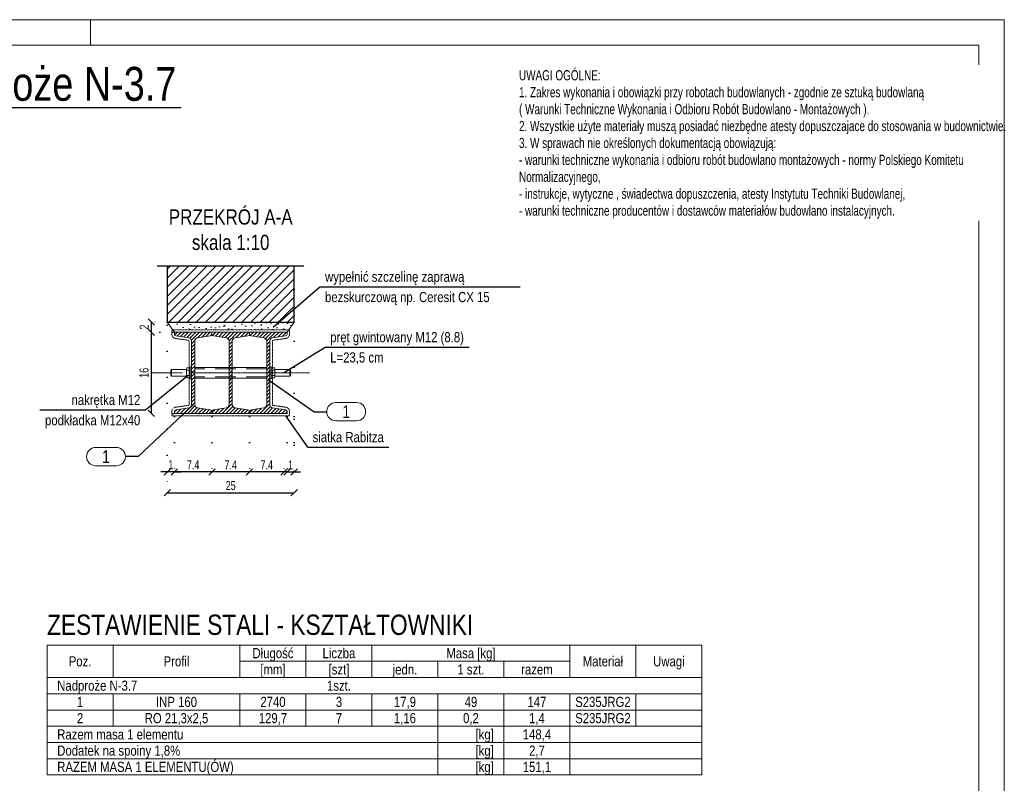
# Model space of a CAD drawing. Header units: millimetres. Extents: x 11149 to 111407, y -107619 to -23630.
# Tile 74 of 245: x 21517 to 22002, y -36736 to -36360. Entities that reach past the tile are written whole.
import ezdxf
from ezdxf.enums import TextEntityAlignment as Align

# ---------------------------------------------------------------- set-up
doc = ezdxf.new("R2010")
doc.units = ezdxf.units.MM
doc.header["$LTSCALE"] = 2
for name, pattern in [('CENTER2', [28.575, 19.05, -3.175, 3.175, -3.175]), ('DOT', [6.35, 0, -6.35]), ('HIDDEN', [9.525, 6.35, -3.175])]:
    doc.linetypes.add(name, pattern=pattern)
doc.layers.get('0').update_dxf_attribs({"plot": 0})
doc.layers.get('Defpoints').update_dxf_attribs({"color": 1})
for name, color, linetype, lineweight in [('e-cad_252', 252, 'HIDDEN', 9), ('e-cad_cienkie', 1, 'Continuous', 9), ('e-cad_kontur', 2, 'Continuous', 25), ('e-cad_opisy', 7, 'Continuous', 9), ('e-cad_osie', 22, 'CENTER2', 9), ('e-cad_stal_kontur', 222, 'Continuous', 20), ('e-cad_stal_ukryte', 222, 'HIDDEN', 9), ('e-cad_stal_wypelnienia', 224, 'Continuous', 9), ('e-cad_wymiary', 4, 'Continuous', 9), ('Opisy', 7, 'Continuous', 13)]:
    doc.layers.add(name, color=color, linetype=linetype, lineweight=lineweight)
doc.layers.add('e-cad_ukryte', color=30, linetype='HIDDEN')
doc.styles.add('e-cad_1', font='arial.ttf', dxfattribs={"width": 0.7})
doc.styles.add('e-cad_2', font='arial.ttf', dxfattribs={"width": 0.8})
doc.dimstyles.new('e-cad_1_10_[cm]', dxfattribs={"dimtxt": 1.8, "dimasz": 1.25, "dimexe": 1.25, "dimexo": 0.625, "dimgap": 0.5, "dimtad": 1, "dimdec": 0, "dimrnd": 1, "dimzin": 1, "dimtxsty": 'e-cad_1', "dimblk": 'OBLIQUE', "dimcen": 2.5, "dimclrd": 256, "dimclre": 252, "dimclrt": 7, "dimadec": 0, "dimazin": 0, "dimtfac": 1, "dimtix": 1, "dimtmove": 2, "dimatfit": 3, "dimldrblk": 'NONE', "dimfxl": 60, "dimfxlon": 1, "dimarcsym": 0})
doc.dimstyles.new('e-cad_1_25_10[cm]', dxfattribs={"dimscale": 2.5, "dimtxt": 1.8, "dimasz": 1.25, "dimexe": 1.25, "dimexo": 0.625, "dimgap": 0.5, "dimtad": 1, "dimdec": 0, "dimlfac": 0.4, "dimrnd": 1, "dimzin": 1, "dimtxsty": 'e-cad_1', "dimblk": 'OBLIQUE', "dimcen": 2.5, "dimclrd": 30, "dimclre": 252, "dimclrt": 7, "dimadec": 0, "dimazin": 0, "dimtfac": 1, "dimtix": 1, "dimtmove": 2, "dimatfit": 3, "dimfxl": 60, "dimfxlon": 1, "dimarcsym": 0})
doc.dimstyles.new('e-cad_1_25_[cm]', dxfattribs={"dimscale": 2.5, "dimtxt": 1.8, "dimasz": 1.25, "dimexe": 1.25, "dimexo": 0.625, "dimgap": 0.5, "dimtad": 1, "dimdec": 0, "dimrnd": 1, "dimzin": 1, "dimtxsty": 'e-cad_1', "dimblk": 'OBLIQUE', "dimcen": 2.5, "dimclrd": 256, "dimclre": 252, "dimclrt": 7, "dimadec": 0, "dimazin": 0, "dimtfac": 1, "dimtix": 1, "dimtmove": 2, "dimatfit": 3, "dimldrblk": 'NONE', "dimfxl": 60, "dimfxlon": 1, "dimarcsym": 0})

# ---------------------------------------------------------------- blocks, each defined once
blk = doc.blocks.new('A3_poziom')
at = {"ltscale": 0.8}
blk.add_line((240, 292), (240, 297), dxfattribs=at)
for points in [[(0, 0), (420, 0), (420, 297), (0, 297)], [(30, 5), (415, 5), (415, 292), (30, 292)]]:
    blk.add_lwpolyline(points, close=True)
blk = doc.blocks.new('_OBLIQUE')
at = {"color": 0, "linetype": 'ByBlock', "lineweight": -2}
blk.add_line((-0.5, -0.5), (0.5, 0.5), dxfattribs=at)
blk = doc.blocks.new('e-cad_StalOpisNiezliczalny_1')
at = {"layer": 'e-cad_cienkie', "ltscale": 0.4}
blk.add_lwpolyline([(5.87, 1.8), (1.78, 1.8, 0.991311), (1.78, -1.8), (5.87, -1.8, 0.991311)], format="xyb", close=True, dxfattribs=at)
at = {"layer": 'e-cad_opisy', "color": 9, "ltscale": 0.04, "style": 'e-cad_1', "width": 0.8}
blk.add_attdef('NR', text='', height=2.5, dxfattribs=at).set_placement((3.83, 0), align=Align.MIDDLE_CENTER)
blk = doc.blocks.new('*D2452')
at = {"layer": 'Defpoints', "color": 0, "ltscale": 0.5}
for p in [(21648.64, -36554.02), (21652.14, -36553.95), (21652.14, -36582.84)]:
    blk.add_point(p, dxfattribs=at)
at = {"layer": 'e-cad_wymiary', "color": 252, "linetype": 'DOT', "lineweight": -2}
for p, q in [((21648.64, -36555.58), (21648.64, -36585.96)), ((21652.14, -36555.51), (21652.14, -36585.96))]:
    blk.add_line(p, q, dxfattribs=at)
at = {"layer": 'e-cad_wymiary', "color": 30, "lineweight": -2}
for p, q in [((21648.64, -36582.84), (21645.52, -36582.84)), ((21648.64, -36582.84), (21652.14, -36582.84)), ((21652.14, -36582.84), (21655.27, -36582.84))]:
    blk.add_line(p, q, dxfattribs=at)
at = {"layer": 'e-cad_wymiary', "color": 30, "lineweight": -2, "ltscale": 0.5, "xscale": 3.125, "yscale": 3.125, "zscale": 3.125}
blk.add_blockref('_OBLIQUE', (21648.64, -36582.84), dxfattribs=at)
at = {"layer": 'e-cad_wymiary', "color": 30, "lineweight": -2, "ltscale": 0.5, "xscale": 3.125, "yscale": 3.125, "zscale": 3.125, "rotation": 180}
blk.add_blockref('_OBLIQUE', (21652.14, -36582.84), dxfattribs=at)
at = {"layer": 'e-cad_wymiary', "color": 7, "ltscale": 0.5, "insert": (21650.39, -36579.33), "char_height": 4.5, "attachment_point": 5, "style": 'e-cad_1'}
blk.add_mtext('1', dxfattribs=at)
blk = doc.blocks.new('*D2453')
at = {"layer": 'Defpoints', "color": 0, "ltscale": 0.5}
for p in [(21652.14, -36491.24), (21589.64, -36509.02), (21652.14, -36593.1)]:
    blk.add_point(p, dxfattribs=at)
at = {"layer": 'e-cad_wymiary', "color": 252, "linetype": 'DOT', "lineweight": -2}
for p, q in [((21652.14, -36492.8), (21652.14, -36596.23)), ((21589.64, -36510.58), (21589.64, -36596.23))]:
    blk.add_line(p, q, dxfattribs=at)
at = {"layer": 'e-cad_wymiary', "color": 30, "lineweight": -2}
blk.add_line((21589.64, -36593.1), (21652.14, -36593.1), dxfattribs=at)
at = {"layer": 'e-cad_wymiary', "color": 30, "lineweight": -2, "ltscale": 0.5, "xscale": 3.125, "yscale": 3.125, "zscale": 3.125, "rotation": 180}
blk.add_blockref('_OBLIQUE', (21589.64, -36593.1), dxfattribs=at)
at = {"layer": 'e-cad_wymiary', "color": 30, "lineweight": -2, "ltscale": 0.5, "xscale": 3.125, "yscale": 3.125, "zscale": 3.125}
blk.add_blockref('_OBLIQUE', (21652.14, -36593.1), dxfattribs=at)
at = {"layer": 'e-cad_wymiary', "color": 7, "ltscale": 0.5, "insert": (21620.89, -36589.56), "char_height": 4.5, "attachment_point": 5, "style": 'e-cad_1'}
blk.add_mtext('25', dxfattribs=at)
blk = doc.blocks.new('*D2454')
at = {"layer": 'Defpoints', "color": 0, "ltscale": 0.5}
for p in [(21593.14, -36554.02), (21611.64, -36554.02), (21593.14, -36582.84)]:
    blk.add_point(p, dxfattribs=at)
at = {"layer": 'e-cad_wymiary', "color": 252, "linetype": 'DOT', "lineweight": -2}
for p, q in [((21593.14, -36555.58), (21593.14, -36585.96)), ((21611.64, -36555.58), (21611.64, -36585.96))]:
    blk.add_line(p, q, dxfattribs=at)
at = {"layer": 'e-cad_wymiary', "color": 30, "lineweight": -2}
blk.add_line((21611.64, -36582.84), (21593.14, -36582.84), dxfattribs=at)
at = {"layer": 'e-cad_wymiary', "color": 30, "lineweight": -2, "ltscale": 0.5, "xscale": 3.125, "yscale": 3.125, "zscale": 3.125, "rotation": 180}
blk.add_blockref('_OBLIQUE', (21593.14, -36582.84), dxfattribs=at)
at = {"layer": 'e-cad_wymiary', "color": 30, "lineweight": -2, "ltscale": 0.5, "xscale": 3.125, "yscale": 3.125, "zscale": 3.125}
blk.add_blockref('_OBLIQUE', (21611.64, -36582.84), dxfattribs=at)
at = {"layer": 'e-cad_wymiary', "color": 7, "ltscale": 0.5, "insert": (21602.39, -36579.34), "char_height": 4.5, "attachment_point": 5, "style": 'e-cad_1'}
blk.add_mtext('7.4', dxfattribs=at)
blk = doc.blocks.new('*D2455')
at = {"layer": 'Defpoints', "color": 0, "ltscale": 0.5}
for p in [(21589.64, -36509.02), (21593.14, -36554.02), (21589.64, -36582.84)]:
    blk.add_point(p, dxfattribs=at)
at = {"layer": 'e-cad_wymiary', "color": 252, "linetype": 'DOT', "lineweight": -2}
for p, q in [((21589.64, -36510.58), (21589.64, -36585.96)), ((21593.14, -36555.58), (21593.14, -36585.96))]:
    blk.add_line(p, q, dxfattribs=at)
at = {"layer": 'e-cad_wymiary', "color": 30, "lineweight": -2}
for p, q in [((21589.64, -36582.84), (21586.52, -36582.84)), ((21593.14, -36582.84), (21589.64, -36582.84)), ((21593.14, -36582.84), (21596.27, -36582.84))]:
    blk.add_line(p, q, dxfattribs=at)
at = {"layer": 'e-cad_wymiary', "color": 30, "lineweight": -2, "ltscale": 0.5, "xscale": 3.125, "yscale": 3.125, "zscale": 3.125}
blk.add_blockref('_OBLIQUE', (21589.64, -36582.84), dxfattribs=at)
at = {"layer": 'e-cad_wymiary', "color": 30, "lineweight": -2, "ltscale": 0.5, "xscale": 3.125, "yscale": 3.125, "zscale": 3.125, "rotation": 180}
blk.add_blockref('_OBLIQUE', (21593.14, -36582.84), dxfattribs=at)
at = {"layer": 'e-cad_wymiary', "color": 7, "ltscale": 0.5, "insert": (21591.39, -36579.33), "char_height": 4.5, "attachment_point": 5, "style": 'e-cad_1'}
blk.add_mtext('1', dxfattribs=at)
blk = doc.blocks.new('*D2456')
at = {"layer": 'Defpoints', "color": 0, "ltscale": 0.5}
for p in [(21611.64, -36554.02), (21630.14, -36554.02), (21611.64, -36582.84)]:
    blk.add_point(p, dxfattribs=at)
at = {"layer": 'e-cad_wymiary', "color": 252, "linetype": 'DOT', "lineweight": -2}
for p, q in [((21611.64, -36555.58), (21611.64, -36585.96)), ((21630.14, -36555.58), (21630.14, -36585.96))]:
    blk.add_line(p, q, dxfattribs=at)
at = {"layer": 'e-cad_wymiary', "color": 30, "lineweight": -2}
blk.add_line((21630.14, -36582.84), (21611.64, -36582.84), dxfattribs=at)
at = {"layer": 'e-cad_wymiary', "color": 30, "lineweight": -2, "ltscale": 0.5, "xscale": 3.125, "yscale": 3.125, "zscale": 3.125, "rotation": 180}
blk.add_blockref('_OBLIQUE', (21611.64, -36582.84), dxfattribs=at)
at = {"layer": 'e-cad_wymiary', "color": 30, "lineweight": -2, "ltscale": 0.5, "xscale": 3.125, "yscale": 3.125, "zscale": 3.125}
blk.add_blockref('_OBLIQUE', (21630.14, -36582.84), dxfattribs=at)
at = {"layer": 'e-cad_wymiary', "color": 7, "ltscale": 0.5, "insert": (21620.89, -36579.34), "char_height": 4.5, "attachment_point": 5, "style": 'e-cad_1'}
blk.add_mtext('7.4', dxfattribs=at)
blk = doc.blocks.new('*D2457')
at = {"layer": 'Defpoints', "color": 0, "ltscale": 0.5}
for p in [(21630.14, -36554.02), (21630.14, -36582.84), (21647.14, -36582.84)]:
    blk.add_point(p, dxfattribs=at)
at = {"layer": 'e-cad_wymiary', "color": 252, "linetype": 'DOT', "lineweight": -2}
for p, q in [((21630.14, -36555.58), (21630.14, -36585.96)), ((21647.14, -36581.28), (21647.14, -36579.71))]:
    blk.add_line(p, q, dxfattribs=at)
at = {"layer": 'e-cad_wymiary', "color": 30, "lineweight": -2}
blk.add_line((21647.14, -36582.84), (21630.14, -36582.84), dxfattribs=at)
at = {"layer": 'e-cad_wymiary', "color": 30, "lineweight": -2, "ltscale": 0.5, "xscale": 3.125, "yscale": 3.125, "zscale": 3.125, "rotation": 180}
blk.add_blockref('_OBLIQUE', (21630.14, -36582.84), dxfattribs=at)
at = {"layer": 'e-cad_wymiary', "color": 30, "lineweight": -2, "ltscale": 0.5, "xscale": 3.125, "yscale": 3.125, "zscale": 3.125}
blk.add_blockref('_OBLIQUE', (21647.14, -36582.84), dxfattribs=at)
at = {"layer": 'e-cad_wymiary', "color": 7, "ltscale": 0.5, "insert": (21638.64, -36579.34), "char_height": 4.5, "attachment_point": 5, "style": 'e-cad_1'}
blk.add_mtext('7.4', dxfattribs=at)
blk = doc.blocks.new('*D2458')
at = {"layer": 'Defpoints', "color": 0, "ltscale": 0.5}
for p in [(21581.8, -36514.02), (21606.97, -36514.02), (21606.97, -36554.02)]:
    blk.add_point(p, dxfattribs=at)
at = {"layer": 'e-cad_wymiary', "color": 252, "linetype": 'DOT', "lineweight": -2}
for p, q in [((21605.41, -36514.02), (21578.67, -36514.02)), ((21605.41, -36554.02), (21578.67, -36554.02))]:
    blk.add_line(p, q, dxfattribs=at)
at = {"layer": 'e-cad_wymiary', "color": 30, "lineweight": -2}
blk.add_line((21581.8, -36554.02), (21581.8, -36514.02), dxfattribs=at)
at = {"layer": 'e-cad_wymiary', "color": 30, "lineweight": -2, "ltscale": 0.5, "xscale": 3.125, "yscale": 3.125, "zscale": 3.125}
for p, rotation in [((21581.8, -36514.02), 90), ((21581.8, -36554.02), 270)]:
    blk.add_blockref('_OBLIQUE', p, dxfattribs=dict(at, rotation=rotation))
at = {"layer": 'e-cad_wymiary', "color": 7, "ltscale": 0.5, "insert": (21578.25, -36534.02), "char_height": 4.5, "attachment_point": 5, "rotation": 90, "style": 'e-cad_1'}
blk.add_mtext('16', dxfattribs=at)
blk = doc.blocks.new('*D2459')
at = {"layer": 'Defpoints', "color": 0, "ltscale": 0.5}
for p in [(21581.8, -36509.02), (21598.08, -36509.02), (21606.97, -36514.02)]:
    blk.add_point(p, dxfattribs=at)
at = {"layer": 'e-cad_wymiary', "color": 252, "linetype": 'DOT', "lineweight": -2, "ltscale": 0.5}
for p, q in [((21596.51, -36509.02), (21578.67, -36509.02)), ((21605.41, -36514.02), (21578.67, -36514.02))]:
    blk.add_line(p, q, dxfattribs=at)
at = {"layer": 'e-cad_wymiary', "color": 30, "lineweight": -2, "ltscale": 0.5}
blk.add_line((21581.8, -36514.02), (21581.8, -36509.02), dxfattribs=at)
at = {"layer": 'e-cad_wymiary', "color": 30, "lineweight": -2, "ltscale": 0.5, "xscale": 3.125, "yscale": 3.125, "zscale": 3.125}
for p, rotation in [((21581.8, -36509.02), 90), ((21581.8, -36514.02), 270)]:
    blk.add_blockref('_OBLIQUE', p, dxfattribs=dict(at, rotation=rotation))
at = {"layer": 'e-cad_wymiary', "color": 7, "ltscale": 0.5, "insert": (21578.29, -36511.52), "char_height": 4.5, "attachment_point": 5, "rotation": 90, "style": 'e-cad_1'}
blk.add_mtext('2', dxfattribs=at)
blk = doc.blocks.new('e-cad_ZelbetPozycja')
at = {"layer": 'e-cad_opisy', "ltscale": 0.04, "style": 'e-cad_1', "width": 0.8}
for tag, p, height in [('OPIS_1', (0, 1.33), 6.67), ('OPIS_2', (0, -5.33), 4), ('OPIS_4', (16, -5.33), 4), ('OPIS_3', (0, -9.33), 2.67)]:
    blk.add_attdef(tag, p, '', height=height, dxfattribs=at)
at = {"layer": 'e-cad_opisy', "ltscale": 0.04, "style": 'e-cad_1', "width": 0.8, "flags": 1}
for tag, p in [('POZYCJA', (0, -20)), ('ILOSC', (0, -26.67)), ('DODATEK', (0, -33.33))]:
    blk.add_attdef(tag, p, '', height=4, dxfattribs=at)
blk = doc.blocks.new('_None')

msp = doc.modelspace()

# ---------------------------------------------------------------- hatches: boundary and pattern name
at = {"layer": 'e-cad_252', "ltscale": 10}
h = msp.add_hatch(dxfattribs=at)
h.set_pattern_fill('ANSI31', color=256, angle=360)
h.set_pattern_definition([(45, (17348.7083, -36215.735), (-2.245064, 2.245064), [])])
h.paths.add_polyline_path([(21589.64, -36481.27), (21589.64, -36509.02), (21652.14, -36509.02), (21652.14, -36481.27)])
at = {"layer": 'e-cad_252', "ltscale": 0.8}
h = msp.add_hatch(dxfattribs=at)
h.set_pattern_fill('CONC', color=256, scale=0.625, angle=30)
h.set_pattern_definition([(30, (12073.433, -40338.94), (-7.9375, 13.748153), [0, -15.875]), (30, (12076.349, -40343.672), (-7.9375, 13.748153), [0, -15.875]), (30, (12072.475, -40336.01), (-7.9375, 13.748153), [0, -15.875]), (8.1986, (12067.7869, -40344.3997), (49.1819629, 10.0643501), [1.709785, -83.77971]), (246.8699, (12069.4792, -40344.156), (25.3694577, 51.3088076), [0.79375, -78.58125]), (160.6013, (12069.1674, -40344.8858), (116.36576442, -42.80140287), [1.463596, -144.896665]), (236.5651, (12065.583, -40349.155), (-5.8106313, -21.6856646), [0.35498, -35.142599]), (356.3099, (12065.3874, -40349.4512), (35.433811, 2.1268249), [0.57239, -56.66575]), (138.4349, (12065.9586, -40349.488), (-29.6231348, 19.5588252), [0.502015, -49.699148]), (255, (12075.176, -40345.45), (7.937502, -13.748158), [0.673513, -21.777119]), (30, (12075.001, -40346.1), (5.810653, 21.685653), [0.9525, -14.9225]), (165, (12075.826, -40345.624), (-13.748158, -7.937502), [0.673513, -21.777119]), (281.5651, (12068.446, -40337.6035), (-2.126872, 35.4337999), [0.502015, -49.699148]), (30, (12068.546, -40338.095), (5.810653, 21.685653), [0.79375, -15.08125]), (173.1301, (12069.2338, -40337.6984), (-57.1194597, 3.6838089), [0.79375, -78.58125]), (243.6901, (12061.08, -40341.673), (19.5587899, 29.6231681), [0.57239, -56.66575]), (11.5651, (12060.826, -40342.186), (-35.4337999, -2.126872), [1.00403, -49.197133]), (156.8699, (12061.8098, -40341.9847), (51.3088076, -25.3694577), [0.79375, -78.58125]), (30, (12065.384, -40339.921), (-7.9375, 13.748153), [0, -15.875]), (30, (12063.736, -40345.639), (-7.9375, 13.748153), [0, -15.875]), (30, (12070.522, -40348.503), (-7.9375, 13.748153), [0, -15.875]), (30, (12071.774, -40342.098), (-7.9375, 13.748153), [0, -15.875]), (30, (12066.437, -40342.063), (-7.9375, 13.748153), [0, -15.875]), (30, (12063.175, -40343.396), (-7.9375, 13.748153), [0, -15.875]), (30, (12064.888, -40343.507), (-7.9375, 13.748153), [0, -15.875]), (30, (12066.243, -40347.124), (-7.9375, 13.748153), [0, -15.875]), (30, (12062.626, -40348.479), (-7.9375, 13.748153), [0, -15.875]), (30, (12060.938, -40345.238), (-7.9375, 13.748153), [0, -15.875]), (30, (12058.78, -40342.451), (-7.9375, 13.748153), [0, -15.875]), (30, (12062.724, -40339.44), (-7.9375, 13.748153), [0, -15.875]), (30, (12065.431, -40337.144), (-7.9375, 13.748153), [0, -15.875]), (30, (12070.56, -40334.916), (-7.9375, 13.748153), [0, -15.875]), (30, (12069.721, -40341.083), (-7.9375, 13.748153), [0, -15.875]), (30, (12066.918, -40339.402), (-7.9375, 13.748153), [0, -15.875]), (30, (12071.828, -40345.366), (-7.9375, 13.748153), [0, -15.875]), (30, (12068.1, -40348.435), (-7.9375, 13.748153), [0, -15.875]), (30, (12073.971, -40349.078), (-7.9375, 13.748153), [0, -15.875]), (30, (12068.958, -40350.873), (-7.9375, 13.748153), [0, -15.875]), (30, (12064.796, -40353.825), (-7.9375, 13.748153), [0, -15.875]), (30, (12066.843, -40353.56), (-7.9375, 13.748153), [0, -15.875]), (30, (12065.87, -40351.556), (-7.9375, 13.748153), [0, -15.875]), (30, (12076.35, -40348.438), (-7.9375, 13.748153), [0, -15.875]), (30, (12074.746, -40341.848), (-7.9375, 13.748153), [0, -15.875]), (30, (12071.677, -40338.12), (-7.9375, 13.748153), [0, -15.875]), (30, (12071.068, -40351.67), (-7.9375, 13.748153), [0, -15.875])])
h.paths.add_polyline_path([(21589.64, -36509.02), (21592.27, -36512.77), (21649.52, -36512.77), (21652.14, -36509.02)])
at = {"layer": 'e-cad_stal_wypelnienia', "ltscale": 0.02}
h = msp.add_hatch(dxfattribs=at)
h.set_pattern_fill('ANSI31', color=256, scale=0.4, angle=360, style=0)
h.set_pattern_definition([(45, (-464.4338, -53528.0315), (-0.89802561, 0.89802561), [])])
edge = h.paths.add_edge_path()
edge.add_line((21593.14, -36554.02), (21593.14, -36553.12))
edge.add_ellipse((21594.1, -36553.12), major_axis=(-0.821, -0.497), ratio=1, start_angle=247.323, end_angle=328.323, ccw=False)
edge.add_line((21593.96, -36552.18), (21600.25, -36551.29))
edge.add_ellipse((21600.01, -36549.72), major_axis=(1.59, 0), ratio=1, start_angle=278.4848, end_angle=359.4848)
edge.add_line((21601.6, -36549.73), (21601.6, -36518.3))
edge.add_ellipse((21600.01, -36518.31), major_axis=(1.59, 0), ratio=1, start_angle=0.5152, end_angle=81.5152)
edge.add_line((21600.25, -36516.74), (21593.96, -36515.86))
edge.add_ellipse((21594.1, -36514.91), major_axis=(-0.959, -0.041), ratio=1, start_angle=358.0386, end_angle=439.0386, ccw=False)
edge.add_line((21593.14, -36514.92), (21593.14, -36514.02))
edge.add_line((21593.14, -36514.02), (21611.64, -36514.02))
edge.add_line((21611.64, -36514.02), (21611.64, -36514.92))
edge.add_ellipse((21610.68, -36514.91), major_axis=(-0.821, -0.497), ratio=1, start_angle=427.323, end_angle=508.323, ccw=False)
edge.add_line((21610.82, -36515.86), (21604.53, -36516.74))
edge.add_ellipse((21604.77, -36518.31), major_axis=(1.59, 0), ratio=1, start_angle=98.4848, end_angle=179.4848)
edge.add_line((21603.18, -36518.3), (21603.18, -36549.73))
edge.add_ellipse((21604.77, -36549.72), major_axis=(1.59, 0), ratio=1, start_angle=180.5152, end_angle=261.5152)
edge.add_line((21604.53, -36551.29), (21610.82, -36552.18))
edge.add_ellipse((21610.68, -36553.12), major_axis=(-0.959, -0.041), ratio=1, start_angle=538.0386, end_angle=619.0386, ccw=False)
edge.add_line((21611.64, -36553.12), (21611.64, -36554.02))
edge.add_line((21611.64, -36554.02), (21593.14, -36554.02))
h = msp.add_hatch(dxfattribs=at)
h.set_pattern_fill('ANSI31', color=256, scale=0.4, angle=180, style=0)
h.set_pattern_definition([(225, (-556.8536, -53528.0315), (0.89802561, -0.89802561), [])])
edge = h.paths.add_edge_path()
edge.add_line((21611.64, -36514.02), (21611.64, -36514.92))
edge.add_ellipse((21612.6, -36514.91), major_axis=(0.933, 0.228), ratio=1, start_angle=166.7782, end_angle=247.7782)
edge.add_line((21612.46, -36515.86), (21618.75, -36516.74))
edge.add_ellipse((21618.51, -36518.31), major_axis=(-1.59, 0), ratio=1, start_angle=180.5152, end_angle=261.5152, ccw=False)
edge.add_line((21620.1, -36518.3), (21620.1, -36549.73))
edge.add_ellipse((21618.51, -36549.72), major_axis=(-1.59, 0), ratio=1, start_angle=458.4848, end_angle=539.4848, ccw=False)
edge.add_line((21618.75, -36551.29), (21612.46, -36552.18))
edge.add_ellipse((21612.6, -36553.12), major_axis=(0.868, 0.41), ratio=1, start_angle=73.2323, end_angle=154.2323)
edge.add_line((21611.64, -36553.12), (21611.64, -36554.02))
edge.add_line((21611.64, -36554.02), (21630.14, -36554.02))
edge.add_line((21630.14, -36554.02), (21630.14, -36553.12))
edge.add_ellipse((21629.18, -36553.12), major_axis=(0.933, 0.228), ratio=1, start_angle=346.7782, end_angle=427.7782)
edge.add_line((21629.32, -36552.18), (21623.03, -36551.29))
edge.add_ellipse((21623.27, -36549.72), major_axis=(-1.59, 0), ratio=1, start_angle=360.5152, end_angle=441.5152, ccw=False)
edge.add_line((21621.68, -36549.73), (21621.68, -36518.3))
edge.add_ellipse((21623.27, -36518.31), major_axis=(-1.59, 0), ratio=1, start_angle=278.4848, end_angle=359.4848, ccw=False)
edge.add_line((21623.03, -36516.74), (21629.32, -36515.86))
edge.add_ellipse((21629.18, -36514.91), major_axis=(0.868, 0.41), ratio=1, start_angle=253.2323, end_angle=334.2323)
edge.add_line((21630.14, -36514.92), (21630.14, -36514.02))
edge.add_line((21630.14, -36514.02), (21611.64, -36514.02))
h = msp.add_hatch(dxfattribs=at)
h.set_pattern_fill('ANSI31', color=256, scale=0.4, angle=180, style=0)
h.set_pattern_definition([(225, (-538.3536, -53528.0315), (0.89802561, -0.89802561), [])])
edge = h.paths.add_edge_path()
edge.add_line((21630.14, -36514.02), (21630.14, -36514.92))
edge.add_ellipse((21631.1, -36514.91), major_axis=(0.933, 0.228), ratio=1, start_angle=166.7782, end_angle=247.7782)
edge.add_line((21630.96, -36515.86), (21637.25, -36516.74))
edge.add_ellipse((21637.01, -36518.31), major_axis=(-1.59, 0), ratio=1, start_angle=180.5152, end_angle=261.5152, ccw=False)
edge.add_line((21638.6, -36518.3), (21638.6, -36549.73))
edge.add_ellipse((21637.01, -36549.72), major_axis=(-1.59, 0), ratio=1, start_angle=458.4848, end_angle=539.4848, ccw=False)
edge.add_line((21637.25, -36551.29), (21630.96, -36552.18))
edge.add_ellipse((21631.1, -36553.12), major_axis=(0.868, 0.41), ratio=1, start_angle=73.2323, end_angle=154.2323)
edge.add_line((21630.14, -36553.12), (21630.14, -36554.02))
edge.add_line((21630.14, -36554.02), (21648.64, -36554.02))
edge.add_line((21648.64, -36554.02), (21648.64, -36553.12))
edge.add_ellipse((21647.68, -36553.12), major_axis=(0.933, 0.228), ratio=1, start_angle=346.7782, end_angle=427.7782)
edge.add_line((21647.82, -36552.18), (21641.53, -36551.29))
edge.add_ellipse((21641.77, -36549.72), major_axis=(-1.59, 0), ratio=1, start_angle=360.5152, end_angle=441.5152, ccw=False)
edge.add_line((21640.18, -36549.73), (21640.18, -36518.3))
edge.add_ellipse((21641.77, -36518.31), major_axis=(-1.59, 0), ratio=1, start_angle=278.4848, end_angle=359.4848, ccw=False)
edge.add_line((21641.53, -36516.74), (21647.82, -36515.86))
edge.add_ellipse((21647.68, -36514.91), major_axis=(0.868, 0.41), ratio=1, start_angle=253.2323, end_angle=334.2323)
edge.add_line((21648.64, -36514.92), (21648.64, -36514.02))
edge.add_line((21648.64, -36514.02), (21630.14, -36514.02))

# ---------------------------------------------------------------- linework, layer by layer
at = {"layer": 'e-cad_cienkie', "color": 0, "ltscale": 0.8}
for points in [[(21599.29, -36532.77, -0.302267), (21599.29, -36531.53)], [(21642.49, -36532.77, 0.302267), (21642.49, -36531.53)], [(21599.29, -36535.25, -0.151134), (21599.29, -36532.77)], [(21599.29, -36536.49, -0.302267), (21599.29, -36535.25)], [(21642.49, -36535.25, 0.151134), (21642.49, -36532.77)], [(21642.49, -36536.49, 0.302267), (21642.49, -36535.25)]]:
    msp.add_lwpolyline(points, format="xyb", dxfattribs=at)
for points in [[(21599.1, -36535.87), (21599.1, -36532.15)], [(21600.98, -36531.53), (21599.29, -36531.53)], [(21601.6, -36537.01), (21601.6, -36531.01), (21600.98, -36531.01), (21600.98, -36537.01), (21601.6, -36537.01)], [(21600.98, -36536.49), (21600.98, -36531.53)], [(21640.18, -36537.01), (21640.18, -36531.01), (21640.8, -36531.01), (21640.8, -36537.01), (21640.18, -36537.01)], [(21640.8, -36531.53), (21642.49, -36531.53)], [(21640.8, -36536.49), (21640.8, -36531.53)], [(21642.68, -36535.87), (21642.68, -36532.15)], [(21600.98, -36532.77), (21599.1, -36532.77)], [(21600.98, -36535.25), (21599.1, -36535.25)], [(21600.98, -36536.49), (21599.29, -36536.49)], [(21640.8, -36532.77), (21642.68, -36532.77)], [(21640.8, -36535.25), (21642.68, -36535.25)], [(21640.8, -36536.49), (21642.49, -36536.49)]]:
    msp.add_lwpolyline(points, dxfattribs=at)
at = {"layer": 'e-cad_cienkie', "ltscale": 0.5}
for points in [[(21530.45, -36684.11), (21562.95, -36684.11), (21562.95, -36668.11), (21530.45, -36668.11)], [(21562.95, -36684.11), (21625.45, -36684.11), (21625.45, -36668.11), (21562.95, -36668.11)], [(21625.45, -36676.11), (21657.95, -36676.11), (21657.95, -36668.11), (21625.45, -36668.11)], [(21657.95, -36676.11), (21690.45, -36676.11), (21690.45, -36668.11), (21657.95, -36668.11)], [(21690.45, -36676.11), (21787.95, -36676.11), (21787.95, -36668.11), (21690.45, -36668.11)], [(21787.95, -36684.11), (21820.45, -36684.11), (21820.45, -36668.11), (21787.95, -36668.11)], [(21820.45, -36684.11), (21852.95, -36684.11), (21852.95, -36668.11), (21820.45, -36668.11)], [(21625.45, -36684.11), (21657.95, -36684.11), (21657.95, -36676.11), (21625.45, -36676.11)], [(21657.95, -36684.11), (21690.45, -36684.11), (21690.45, -36676.11), (21657.95, -36676.11)], [(21690.45, -36684.11), (21722.95, -36684.11), (21722.95, -36676.11), (21690.45, -36676.11)], [(21722.95, -36684.11), (21755.45, -36684.11), (21755.45, -36676.11), (21722.95, -36676.11)], [(21755.45, -36684.11), (21787.95, -36684.11), (21787.95, -36676.11), (21755.45, -36676.11)], [(21530.45, -36692.11), (21852.95, -36692.11), (21852.95, -36684.11), (21530.45, -36684.11)], [(21530.45, -36700.11), (21562.95, -36700.11), (21562.95, -36692.11), (21530.45, -36692.11)], [(21562.95, -36700.11), (21625.45, -36700.11), (21625.45, -36692.11), (21562.95, -36692.11)], [(21625.45, -36700.11), (21657.95, -36700.11), (21657.95, -36692.11), (21625.45, -36692.11)], [(21657.95, -36700.11), (21690.45, -36700.11), (21690.45, -36692.11), (21657.95, -36692.11)], [(21690.45, -36700.11), (21722.95, -36700.11), (21722.95, -36692.11), (21690.45, -36692.11)], [(21722.95, -36700.11), (21755.45, -36700.11), (21755.45, -36692.11), (21722.95, -36692.11)], [(21755.45, -36700.11), (21787.95, -36700.11), (21787.95, -36692.11), (21755.45, -36692.11)], [(21787.95, -36700.11), (21820.45, -36700.11), (21820.45, -36692.11), (21787.95, -36692.11)], [(21820.45, -36700.11), (21852.95, -36700.11), (21852.95, -36692.11), (21820.45, -36692.11)], [(21530.45, -36708.11), (21562.95, -36708.11), (21562.95, -36700.11), (21530.45, -36700.11)], [(21562.95, -36708.11), (21625.45, -36708.11), (21625.45, -36700.11), (21562.95, -36700.11)], [(21625.45, -36708.11), (21657.95, -36708.11), (21657.95, -36700.11), (21625.45, -36700.11)], [(21657.95, -36708.11), (21690.45, -36708.11), (21690.45, -36700.11), (21657.95, -36700.11)], [(21690.45, -36708.11), (21722.95, -36708.11), (21722.95, -36700.11), (21690.45, -36700.11)], [(21722.95, -36708.11), (21755.45, -36708.11), (21755.45, -36700.11), (21722.95, -36700.11)], [(21755.45, -36708.11), (21787.95, -36708.11), (21787.95, -36700.11), (21755.45, -36700.11)], [(21787.95, -36708.11), (21820.45, -36708.11), (21820.45, -36700.11), (21787.95, -36700.11)], [(21820.45, -36708.11), (21852.95, -36708.11), (21852.95, -36700.11), (21820.45, -36700.11)], [(21530.45, -36716.11), (21722.95, -36716.11), (21722.95, -36708.11), (21530.45, -36708.11)], [(21722.95, -36716.11), (21755.45, -36716.11), (21755.45, -36708.11), (21722.95, -36708.11)], [(21755.45, -36716.11), (21787.95, -36716.11), (21787.95, -36708.11), (21755.45, -36708.11)], [(21787.95, -36716.11), (21852.95, -36716.11), (21852.95, -36708.11), (21787.95, -36708.11)], [(21530.45, -36724.11), (21722.95, -36724.11), (21722.95, -36716.11), (21530.45, -36716.11)], [(21722.95, -36724.11), (21755.45, -36724.11), (21755.45, -36716.11), (21722.95, -36716.11)], [(21755.45, -36724.11), (21787.95, -36724.11), (21787.95, -36716.11), (21755.45, -36716.11)], [(21787.95, -36724.11), (21852.95, -36724.11), (21852.95, -36716.11), (21787.95, -36716.11)], [(21530.45, -36732.11), (21722.95, -36732.11), (21722.95, -36724.11), (21530.45, -36724.11)], [(21722.95, -36732.11), (21755.45, -36732.11), (21755.45, -36724.11), (21722.95, -36724.11)], [(21755.45, -36732.11), (21787.95, -36732.11), (21787.95, -36724.11), (21755.45, -36724.11)], [(21787.95, -36732.11), (21852.95, -36732.11), (21852.95, -36724.11), (21787.95, -36724.11)]]:
    msp.add_lwpolyline(points, close=True, dxfattribs=at)
at = {"layer": 'e-cad_kontur', "ltscale": 0.8}
for p, q in [((21589.64, -36481.27), (21589.64, -36509.02)), ((21652.14, -36509.02), (21652.14, -36481.27)), ((21589.64, -36509.02), (21652.14, -36509.02))]:
    msp.add_line(p, q, dxfattribs=at)
at = {"layer": 'e-cad_opisy', "color": 0, "linetype": 'HIDDEN', "ltscale": 4}
for p, q in [((21591.4, -36532.8), (21591.4, -36535.22)), ((21591.78, -36532.42), (21591.78, -36535.6)), ((21650, -36532.42), (21650, -36535.6)), ((21650.38, -36532.8), (21650.38, -36535.22))]:
    msp.add_line(p, q, dxfattribs=at)
for points in [[(21591.4, -36532.8), (21591.78, -36532.42), (21599.1, -36532.42)], [(21591.4, -36535.22), (21591.78, -36535.6), (21599.1, -36535.6)], [(21650.38, -36532.8), (21650, -36532.42), (21642.68, -36532.42)], [(21650.38, -36535.22), (21650, -36535.6), (21642.68, -36535.6)]]:
    msp.add_lwpolyline(points, dxfattribs=at)
at = {"layer": 'e-cad_osie', "ltscale": 0.02}
for points in [[(21582.14, -36534.02), (21597.17, -36534.02)], [(21659.64, -36534.02), (21601.69, -36534.02)]]:
    msp.add_lwpolyline(points, dxfattribs=at)
at = {"layer": 'e-cad_stal_kontur', "linetype": 'HIDDEN', "ltscale": 0.01}
for p, q in [((21591.89, -36514.92), (21591.89, -36512.77)), ((21649.89, -36512.77), (21591.89, -36512.77)), ((21649.89, -36514.92), (21649.89, -36512.77)), ((21600.07, -36517.98), (21593.78, -36517.1)), ((21611.64, -36514.02), (21630.14, -36514.02)), ((21641.72, -36517.98), (21648, -36517.1)), ((21600.35, -36549.73), (21600.35, -36518.31)), ((21641.43, -36549.73), (21641.43, -36518.31)), ((21593.78, -36550.94), (21600.07, -36550.06)), ((21648, -36550.94), (21641.72, -36550.06)), ((21591.89, -36555.27), (21591.89, -36553.11)), ((21591.89, -36555.27), (21606.97, -36555.27)), ((21649.89, -36555.27), (21607.39, -36555.27)), ((21630.14, -36554.02), (21611.64, -36554.02)), ((21649.89, -36555.27), (21649.89, -36553.11))]:
    msp.add_line(p, q, dxfattribs=at)
at = {"layer": 'e-cad_stal_kontur', "ltscale": 0.02}
for points in [[(21593.14, -36554.02), (21593.14, -36553.12, -0.368919), (21593.96, -36552.18), (21600.25, -36551.29, 0.368919), (21601.6, -36549.73), (21601.6, -36518.3, 0.368919), (21600.25, -36516.74), (21593.96, -36515.86, -0.368919), (21593.14, -36514.92), (21593.14, -36514.02), (21611.64, -36514.02), (21611.64, -36514.92, -0.368919), (21610.82, -36515.86), (21604.53, -36516.74, 0.368919), (21603.18, -36518.3), (21603.18, -36549.73, 0.368919), (21604.53, -36551.29), (21610.82, -36552.18, -0.368919), (21611.64, -36553.12), (21611.64, -36554.02), (21593.14, -36554.02)], [(21630.14, -36554.02), (21630.14, -36553.12, 0.368919), (21629.32, -36552.18), (21623.03, -36551.29, -0.368919), (21621.68, -36549.73), (21621.68, -36518.3, -0.368919), (21623.03, -36516.74), (21629.32, -36515.86, 0.368919), (21630.14, -36514.92), (21630.14, -36514.02), (21611.64, -36514.02), (21611.64, -36514.92, 0.368919), (21612.46, -36515.86), (21618.75, -36516.74, -0.368919), (21620.1, -36518.3), (21620.1, -36549.73, -0.368919), (21618.75, -36551.29), (21612.46, -36552.18, 0.368919), (21611.64, -36553.12), (21611.64, -36554.02), (21630.14, -36554.02)], [(21648.64, -36554.02), (21648.64, -36553.12, 0.368919), (21647.82, -36552.18), (21641.53, -36551.29, -0.368919), (21640.18, -36549.73), (21640.18, -36518.3, -0.368919), (21641.53, -36516.74), (21647.82, -36515.86, 0.368919), (21648.64, -36514.92), (21648.64, -36514.02), (21630.14, -36514.02), (21630.14, -36514.92, 0.368919), (21630.96, -36515.86), (21637.25, -36516.74, -0.368919), (21638.6, -36518.3), (21638.6, -36549.73, -0.368919), (21637.25, -36551.29), (21630.96, -36552.18, 0.368919), (21630.14, -36553.12), (21630.14, -36554.02), (21648.64, -36554.02)]]:
    msp.add_lwpolyline(points, format="xyb", dxfattribs=at)
at = {"layer": 'e-cad_stal_kontur', "color": 0, "ltscale": 0.8}
msp.add_lwpolyline([(21638.6, -36531.35), (21603.18, -36531.35), (21603.18, -36536.68), (21638.6, -36536.68)], close=True, dxfattribs=at)
at = {"layer": 'e-cad_stal_kontur', "linetype": 'HIDDEN', "ltscale": 0.01}
for centre, radius, start, end in [((21594.1, -36514.91), 2.21, 180.3396, 261.6908), ((21647.68, -36514.91), 2.21, 278.3092, 359.6604), ((21600.01, -36518.31), 0.342, 1.1122, 80.9182), ((21641.77, -36518.31), 0.342, 99.0818, 178.8878), ((21594.1, -36553.12), 2.21, 98.3092, 179.6604), ((21647.68, -36553.12), 2.21, 0.3396, 81.6908)]:
    msp.add_arc(centre, radius, start, end, dxfattribs=at)
at = {"layer": 'e-cad_stal_kontur', "ltscale": 0.02}
for centre, start, end in [((21600.01, -36549.72), 279.0818, 358.8878), ((21641.77, -36549.72), 181.1122, 260.9182)]:
    msp.add_arc(centre, 0.342, start, end, dxfattribs=at)
at = {"layer": 'e-cad_stal_ukryte', "color": 0, "ltscale": 0.8}
for points in [[(21638.6, -36531.98), (21603.18, -36531.98)], [(21638.6, -36536.05), (21603.18, -36536.05)]]:
    msp.add_lwpolyline(points, dxfattribs=at)
at = {"layer": 'e-cad_ukryte', "ltscale": 0.02}
msp.add_line((21584.64, -36481.27), (21657.14, -36481.27), dxfattribs=at)
at = {"layer": 'e-cad_wymiary', "ltscale": 0.4}
for p, q in [((21593.14, -36514.02), (21589.64, -36509.02)), ((21648.64, -36514.02), (21652.14, -36509.02))]:
    msp.add_line(p, q, dxfattribs=at)

# ---------------------------------------------------------------- block references
at = {"layer": 'e-cad_opisy', "ltscale": 0.02, "xscale": 2.5, "yscale": 2.5, "zscale": 2.5}
msp.add_blockref('A3_poziom', (20951.87, -37102.55), dxfattribs=at)
at = {"layer": 'e-cad_opisy', "ltscale": 0.5, "xscale": 2.5, "yscale": 2.5, "zscale": 2.5}
msp.add_blockref('e-cad_ZelbetPozycja', (21422.18, -36403.31), dxfattribs=at).add_auto_attribs({'OPIS_1': 'poz. Nadproże N-3.7', 'OPIS_2': 'szt.1', 'OPIS_3': 'dodatek na spoiny 1,8%'})
at = {"layer": 'e-cad_opisy'}
ref = msp.add_blockref('e-cad_StalOpisNiezliczalny_1', (21687.34, -36553.16), dxfattribs=dict(at, xscale=-2.5, yscale=2.5, zscale=2.5, rotation=359.9999999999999))
ref.add_attrib('NR', '1', dxfattribs={"color": 9, "height": 6.25, "rotation": 360, "style": 'e-cad_1', "width": 0.8}).set_placement((21677.78, -36553.16), align=Align.MIDDLE_CENTER)
at = {"layer": 'e-cad_opisy', "xscale": 2.5, "yscale": 2.5, "zscale": 2.5, "rotation": 360}
msp.add_blockref('e-cad_StalOpisNiezliczalny_1', (21549.91, -36575.26), dxfattribs=at).add_auto_attribs({'NR': '1'})

# ---------------------------------------------------------------- texts
at = {"layer": 'e-cad_opisy', "style": 'e-cad_1', "width": 0.8}
for s, p in [('wypełnić szczelinę zaprawą', (21667.35, -36489.18)), ('bezskurczową np. Ceresit CX 15', (21667.35, -36499.18)), ('siatka Rabitza', (21661.23, -36568.17))]:
    msp.add_text(s, height=5, rotation=360, dxfattribs=at).set_placement(p)
at = {"layer": 'e-cad_opisy', "ltscale": 0.4, "style": 'e-cad_1', "width": 0.8}
for s, p in [('pręt gwintowany M12 (8.8)', (21669.9, -36518.94)), ('L=23,5 cm', (21669.9, -36528.94)), ('nakrętka M12', (21542.51, -36549.86)), ('podkładka M12x40', (21529.46, -36559.86))]:
    msp.add_text(s, height=5, rotation=360, dxfattribs=at).set_placement(p)
at = {"layer": 'e-cad_opisy', "ltscale": 0.5, "style": 'e-cad_1', "width": 0.8}
for s, height, p in [('ZESTAWIENIE STALI - KSZTAŁTOWNIKI', 10, (21530.45, -36663.11)), ('Nadproże N-3.7', 5, (21535.45, -36690.61)), ('Razem masa 1 elementu', 5, (21535.45, -36714.61)), ('Dodatek na spoiny 1,8%', 5, (21535.45, -36722.61)), ('RAZEM MASA 1 ELEMENTU(ÓW)', 5, (21535.45, -36730.61))]:
    msp.add_text(s, height=height, dxfattribs=at).set_placement(p)
for s, p in [('Długość', (21641.7, -36674.61)), ('Liczba', (21674.2, -36674.61)), ('Masa [kg]', (21739.2, -36674.61)), ('Materiał', (21804.2, -36678.61)), ('Poz.', (21546.7, -36678.61)), ('Profil', (21594.2, -36678.61)), ('[mm]', (21641.7, -36682.61)), ('[szt]', (21674.2, -36682.61)), ('jedn.', (21706.7, -36682.61)), ('1 szt.', (21739.2, -36682.61)), ('Uwagi', (21836.7, -36678.61)), ('razem', (21771.7, -36682.61)), ('1szt.', (21674.2, -36690.61)), ('1', (21546.7, -36698.61)), ('INP 160', (21594.2, -36698.61)), ('2740', (21641.7, -36698.61)), ('3', (21674.2, -36698.61)), ('17,9', (21706.7, -36698.61)), ('49', (21739.2, -36698.61)), ('147', (21771.7, -36698.61)), ('S235JRG2', (21804.2, -36698.61)), ('2', (21546.7, -36706.61)), ('RO 21,3x2,5', (21594.2, -36706.61)), ('129,7', (21641.7, -36706.61)), ('7', (21674.2, -36706.61)), ('1,16', (21706.7, -36706.61)), ('0,2', (21739.2, -36706.61)), ('1,4', (21771.7, -36706.61)), ('S235JRG2', (21804.2, -36706.61)), ('148,4', (21771.7, -36714.61)), ('2,7', (21771.7, -36722.61)), ('151,1', (21771.7, -36730.61))]:
    msp.add_text(s, height=5, dxfattribs=at).set_placement(p, align=Align.CENTER)
for p in [(21750.45, -36714.61), (21750.45, -36722.61), (21750.45, -36730.61)]:
    msp.add_text('[kg]', height=5, dxfattribs=at).set_placement(p, align=Align.RIGHT)

# ---------------------------------------------------------------- dimensions: what is measured, and where the dimension line sits
at = {"layer": 'e-cad_wymiary'}
for base, p1, p2, picture, middle in [((21652.14, -36593.1), (21589.64, -36509.02), (21652.14, -36491.24), '*D2453', (21620.89, -36589.56)), ((21589.64, -36582.84), (21593.14, -36554.02), (21589.64, -36509.02), '*D2455', (21591.39, -36579.33)), ((21652.14, -36582.84), (21648.64, -36554.02), (21652.14, -36553.95), '*D2452', (21650.39, -36579.33))]:
    dim = msp.add_linear_dim(base=base, p1=p1, p2=p2, dimstyle='e-cad_1_25_10[cm]', override={"dimtxsty": 'e-cad_1', "dimblk": 'OBLIQUE'}, dxfattribs=at)
    dim.commit()
    dim.dimension.update_dxf_attribs({"geometry": picture, "text_midpoint": middle})
at = {"layer": 'e-cad_wymiary', "ltscale": 0.5}
dim = msp.add_linear_dim(base=(21581.8, -36509.02), p1=(21606.97, -36514.02), p2=(21598.08, -36509.02), angle=90, dimstyle='e-cad_1_25_10[cm]', dxfattribs=at)
dim.commit()
dim.dimension.update_dxf_attribs({"geometry": '*D2459', "text_midpoint": (21578.29, -36511.52)})
at = {"layer": 'e-cad_wymiary'}
dim = msp.add_linear_dim(base=(21581.8, -36514.02), p1=(21606.97, -36554.02), p2=(21606.97, -36514.02), angle=90, dimstyle='e-cad_1_25_10[cm]', override={"dimblk": 'OBLIQUE'}, dxfattribs=at)
dim.commit()
dim.dimension.update_dxf_attribs({"geometry": '*D2458', "text_midpoint": (21578.25, -36534.02)})
for base, p1, p2, picture, middle in [((21593.14, -36582.84), (21611.64, -36554.02), (21593.14, -36554.02), '*D2454', (21602.39, -36579.34)), ((21611.64, -36582.84), (21630.14, -36554.02), (21611.64, -36554.02), '*D2456', (21620.89, -36579.34)), ((21630.14, -36582.84), (21647.14, -36582.84), (21630.14, -36554.02), '*D2457', (21638.64, -36579.34))]:
    dim = msp.add_linear_dim(base=base, p1=p1, p2=p2, text='7.4', dimstyle='e-cad_1_25_10[cm]', override={"dimblk": 'OBLIQUE'}, dxfattribs=at)
    dim.commit()
    dim.dimension.update_dxf_attribs({"geometry": picture, "text_midpoint": middle})

# ---------------------------------------------------------------- leaders
at = {"layer": 'e-cad_cienkie', "ltscale": 0.5, "has_arrowhead": 0}
msp.add_leader([(21419.68, -36403.31), (21596.55, -36403.31)], dimstyle='e-cad_1_25_[cm]', dxfattribs=at)
at = {"layer": 'e-cad_cienkie', "ltscale": 0.4, "has_arrowhead": 0}
for points in [[(21646.95, -36534.02), (21667.4, -36521.44), (21738.25, -36521.44)], [(21599.92, -36535.25), (21578.87, -36552.36), (21526.96, -36552.36)]]:
    msp.add_leader(points, dimstyle='e-cad_1_10_[cm]', override={"dimldrblk": 'None'}, dxfattribs=at)
at = {"layer": 'e-cad_cienkie', "has_arrowhead": 0}
for points in [[(21639.46, -36537.54), (21661.96, -36553.16), (21668.21, -36553.16)], [(21602.37, -36549.72), (21575.29, -36575.26), (21569.04, -36575.26)], [(21647.89, -36555.27), (21658.73, -36570.67), (21698.83, -36570.67)]]:
    msp.add_leader(points, dimstyle='e-cad_1_25_[cm]', override={"dimldrblk": 'None'}, dxfattribs=at)

# ---------------------------------------------------------------- next in the draw order: texts
at = {"layer": 'e-cad_opisy', "ltscale": 0.8, "insert": (21620.89, -36473.59), "char_height": 7.5, "width": 113.777, "attachment_point": 8, "style": 'e-cad_2', "bg_fill": 2}
msp.add_mtext('PRZEKRÓJ A-A\\Pskala 1:10', dxfattribs=at)
at = {"layer": 'Opisy', "insert": (21762.87, -36384.93), "char_height": 5, "width": 227.5, "attachment_point": 1, "style": 'e-cad_1', "bg_fill": 2}
msp.add_mtext('UWAGI OGÓLNE:\\P1. Zakres wykonania i obowiązki przy robotach budowlanych - zgodnie ze sztuką budowlaną\\P( Warunki Techniczne Wykonania i Odbioru Robót Budowlano - Montażowych ).\\P2. Wszystkie użyte materiały muszą posiadać niezbędne atesty dopuszczajace do stosowania w budownictwie.\\P3. W sprawach nie określonych dokumentacją obowiązują:\\P- warunki techniczne wykonania i odbioru robót budowlano montażowych - normy Polskiego Komitetu Normalizacyjnego,\\P- instrukcje, wytyczne , świadectwa dopuszczenia, atesty Instytutu Techniki Budowlanej,\\P- warunki techniczne producentów i dostawców materiałów budowlano instalacyjnych.', dxfattribs=at)

# ---------------------------------------------------------------- next in the draw order: leaders
at = {"layer": 'e-cad_cienkie', "has_arrowhead": 0}
msp.add_leader([(21641.76, -36511.49), (21664.85, -36491.68), (21763.41, -36491.68)], dimstyle='e-cad_1_25_[cm]', override={"dimldrblk": 'None'}, dxfattribs=at)

doc.saveas('drawing.dxf')
